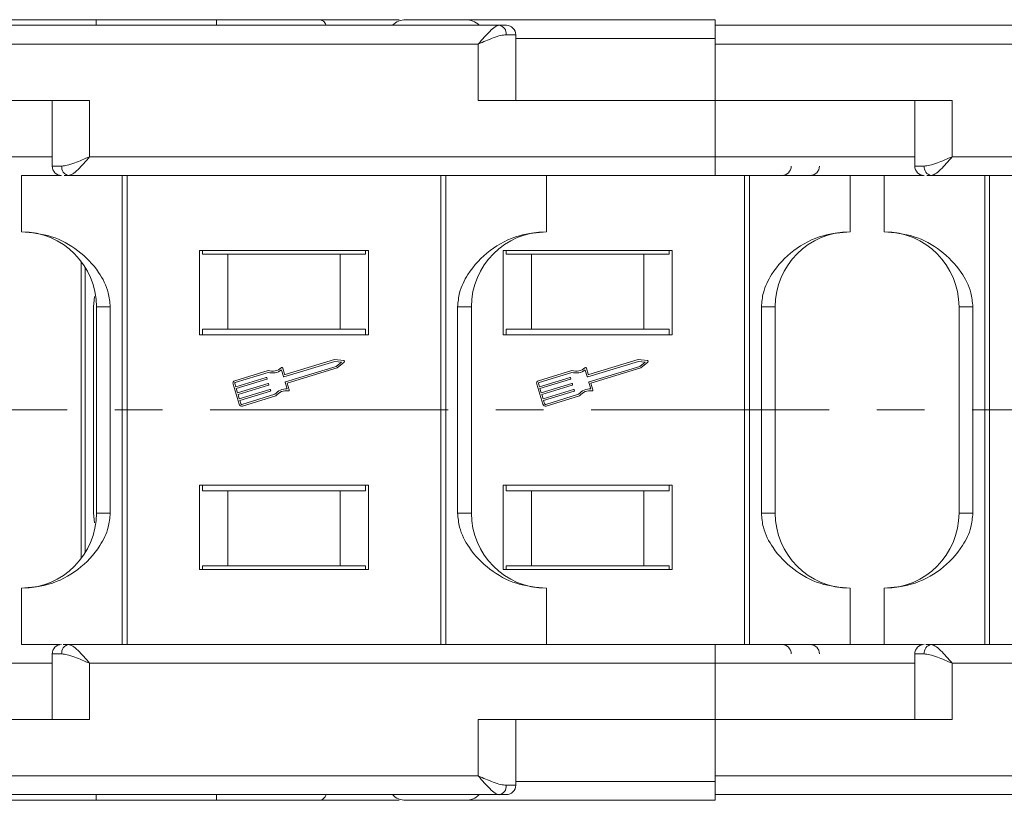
# Model space of a CAD drawing. Header units: millimetres. Extents: x 3117 to 4040, y -135 to 518.
# Tile 7 of 38: x 3475 to 3528, y 48 to 89. Entities that reach past the tile are written whole.
import ezdxf

# ---------------------------------------------------------------- set-up
doc = ezdxf.new("R2010")
doc.units = ezdxf.units.MM
doc.linetypes.add('CENTERX2', pattern=[20.32, 12.7, -2.54, 2.54, -2.54])

msp = doc.modelspace()

# ---------------------------------------------------------------- linework, layer by layer
at = {"color": 7, "linetype": 'Continuous', "lineweight": 15}
for p, q in [((3473.658, 89.303), (3479.138, 89.303)), ((3479.138, 89.303), (3479.138, 89.003)), ((3479.138, 89.303), (3485.567, 89.303)), ((3485.567, 89.003), (3485.567, 89.303)), ((3485.567, 89.303), (3491.047, 89.303)), ((3500.635, 89.003), (3466.156, 89.003)), ((3546.635, 89.003), (3512.156, 89.003)), ((3501.517, 88.503), (3501.007, 88.503)), ((3501.517, 85.003), (3501.517, 88.503)), ((3512.156, 88.303), (3501.517, 88.303)), ((3512.156, 88.003), (3512.156, 88.303)), ((3466.156, 88.003), (3499.517, 88.003)), ((3499.517, 88.003), (3499.517, 85.003)), ((3512.156, 85.003), (3512.156, 88.003)), ((3512.156, 88.003), (3545.517, 88.003)), ((3478.795, 85.003), (3466.156, 85.003)), ((3476.795, 85.003), (3476.795, 81.503)), ((3478.795, 82.003), (3478.795, 85.003)), ((3499.517, 85.003), (3512.156, 85.003)), ((3512.156, 85.003), (3512.156, 82.003)), ((3524.795, 85.003), (3512.156, 85.003)), ((3522.795, 85.003), (3522.795, 81.503)), ((3524.795, 82.003), (3524.795, 85.003)), ((3476.795, 82.003), (3452.869, 82.003)), ((3512.156, 82.003), (3478.795, 82.003)), ((3512.156, 81.003), (3512.156, 82.003)), ((3522.795, 82.003), (3512.156, 82.003)), ((3558.156, 82.003), (3524.795, 82.003)), ((3477.304, 81.503), (3476.795, 81.503)), ((3523.304, 81.503), (3522.795, 81.503)), ((3475.156, 78.003), (3475.156, 81.003)), ((3475.156, 81.003), (3477.262, 81.003)), ((3512.156, 81.003), (3477.677, 81.003)), ((3480.527, 81.003), (3480.527, 68.503)), ((3480.79, 68.503), (3480.79, 81.003)), ((3497.522, 81.003), (3497.522, 68.503)), ((3497.785, 68.503), (3497.785, 81.003)), ((3503.156, 81.003), (3503.156, 78.003)), ((3513.719, 81.003), (3513.719, 68.503)), ((3513.982, 68.503), (3513.982, 81.003)), ((3519.353, 81.003), (3519.353, 78.003)), ((3521.156, 78.003), (3521.156, 81.003)), ((3521.156, 81.003), (3523.262, 81.003)), ((3558.156, 81.003), (3523.677, 81.003)), ((3526.527, 81.003), (3526.527, 68.503)), ((3526.79, 68.503), (3526.79, 81.003)), ((3493.656, 77.003), (3484.656, 77.003)), ((3484.656, 77.003), (3484.656, 72.503)), ((3484.805, 76.803), (3484.805, 77.003)), ((3484.805, 76.803), (3486.156, 76.803)), ((3486.156, 76.803), (3486.156, 72.803)), ((3492.156, 76.803), (3486.156, 76.803)), ((3492.156, 72.803), (3492.156, 76.803)), ((3492.156, 76.803), (3493.507, 76.803)), ((3493.507, 77.003), (3493.507, 76.803)), ((3493.656, 72.503), (3493.656, 77.003)), ((3500.853, 77.003), (3500.853, 72.503)), ((3509.853, 77.003), (3500.853, 77.003)), ((3501.001, 76.803), (3501.001, 77.003)), ((3501.001, 76.803), (3502.353, 76.803)), ((3502.353, 76.803), (3502.353, 72.803)), ((3508.353, 76.803), (3502.353, 76.803)), ((3508.353, 72.803), (3508.353, 76.803)), ((3508.353, 76.803), (3509.704, 76.803)), ((3509.704, 77.003), (3509.704, 76.803)), ((3509.853, 72.503), (3509.853, 77.003)), ((3478.347, 76.415), (3478.347, 68.503)), ((3478.552, 68.503), (3478.552, 76.116)), ((3479.054, 74.549), (3478.998, 74.003)), ((3478.998, 74.003), (3478.998, 68.503)), ((3479.894, 74.003), (3479.156, 74.003)), ((3479.156, 74.003), (3479.156, 68.503)), ((3479.894, 68.503), (3479.894, 74.003)), ((3498.417, 74.003), (3498.417, 68.503)), ((3499.156, 74.003), (3498.417, 74.003)), ((3499.156, 68.503), (3499.156, 74.003)), ((3514.614, 74.003), (3514.614, 68.503)), ((3515.353, 74.003), (3514.614, 74.003)), ((3515.353, 68.503), (3515.353, 74.003)), ((3525.894, 74.003), (3525.156, 74.003)), ((3525.156, 74.003), (3525.156, 68.503)), ((3525.894, 68.503), (3525.894, 74.003)), ((3484.656, 72.503), (3493.656, 72.503)), ((3484.805, 72.803), (3484.805, 72.503)), ((3486.156, 72.803), (3484.805, 72.803)), ((3492.156, 72.803), (3486.156, 72.803)), ((3493.507, 72.803), (3492.156, 72.803)), ((3493.507, 72.503), (3493.507, 72.803)), ((3500.853, 72.503), (3509.853, 72.503)), ((3502.353, 72.803), (3501.001, 72.803)), ((3501.001, 72.803), (3501.001, 72.503)), ((3508.353, 72.803), (3502.353, 72.803)), ((3509.704, 72.803), (3508.353, 72.803)), ((3509.704, 72.503), (3509.704, 72.803)), ((3491.863, 71.095), (3489.156, 70.271)), ((3491.854, 71.191), (3489.218, 70.389)), ((3492.342, 71.139), (3491.854, 71.191)), ((3492.222, 71.057), (3491.863, 71.095)), ((3491.946, 70.826), (3492.222, 71.057)), ((3491.991, 70.742), (3492.367, 71.056)), ((3508.06, 71.095), (3505.353, 70.271)), ((3508.051, 71.191), (3505.415, 70.389)), ((3508.539, 71.139), (3508.051, 71.191)), ((3508.419, 71.057), (3508.06, 71.095)), ((3508.142, 70.826), (3508.419, 71.057)), ((3508.188, 70.742), (3508.564, 71.056)), ((3488.316, 70.605), (3486.534, 70.063)), ((3488.316, 70.507), (3486.561, 69.973)), ((3489.127, 70.287), (3489.021, 70.634)), ((3489.09, 70.729), (3489.189, 70.404)), ((3489.238, 70.002), (3491.946, 70.826)), ((3489.333, 69.932), (3491.991, 70.742)), ((3504.513, 70.605), (3502.731, 70.063)), ((3504.512, 70.507), (3502.758, 69.973)), ((3505.323, 70.287), (3505.218, 70.634)), ((3505.287, 70.729), (3505.386, 70.404)), ((3505.435, 70.002), (3508.142, 70.826)), ((3505.53, 69.932), (3508.188, 70.742)), ((3486.44, 69.887), (3486.768, 68.808)), ((3486.53, 69.914), (3486.585, 69.734)), ((3486.585, 69.734), (3488.214, 70.23)), ((3488.241, 70.14), (3486.612, 69.644)), ((3486.681, 69.42), (3488.31, 69.916)), ((3488.243, 70.214), (3488.257, 70.17)), ((3488.339, 69.9), (3488.353, 69.855)), ((3489.328, 69.625), (3489.222, 69.972)), ((3489.439, 69.585), (3489.333, 69.932)), ((3502.637, 69.887), (3502.965, 68.808)), ((3502.727, 69.914), (3502.782, 69.734)), ((3502.782, 69.734), (3504.411, 70.23)), ((3504.438, 70.14), (3502.809, 69.644)), ((3502.877, 69.42), (3504.506, 69.916)), ((3504.44, 70.214), (3504.454, 70.17)), ((3504.536, 69.9), (3504.549, 69.855)), ((3505.525, 69.625), (3505.419, 69.972)), ((3505.635, 69.585), (3505.53, 69.932)), ((3486.612, 69.644), (3486.681, 69.42)), ((3488.337, 69.826), (3486.708, 69.33)), ((3486.708, 69.33), (3486.776, 69.105)), ((3486.776, 69.105), (3488.405, 69.601)), ((3488.433, 69.511), (3486.804, 69.015)), ((3486.917, 68.804), (3488.671, 69.338)), ((3488.435, 69.585), (3488.448, 69.54)), ((3502.809, 69.644), (3502.877, 69.42)), ((3504.534, 69.826), (3502.905, 69.33)), ((3502.905, 69.33), (3502.973, 69.105)), ((3502.973, 69.105), (3504.602, 69.601)), ((3504.629, 69.511), (3503, 69.015)), ((3503.114, 68.804), (3504.868, 69.338)), ((3504.631, 69.585), (3504.645, 69.54)), ((3486.804, 69.015), (3486.858, 68.835)), ((3486.944, 68.714), (3488.727, 69.257)), ((3503, 69.015), (3503.055, 68.835)), ((3503.141, 68.714), (3504.923, 69.257)), ((3478.347, 68.503), (3478.347, 60.59)), ((3478.552, 60.889), (3478.552, 68.503)), ((3478.998, 68.503), (3478.998, 63.003)), ((3479.156, 68.503), (3479.156, 63.003)), ((3479.894, 63.003), (3479.894, 68.503)), ((3480.527, 68.503), (3480.527, 56.003)), ((3480.79, 56.003), (3480.79, 68.503)), ((3497.522, 68.503), (3497.522, 56.003)), ((3497.785, 56.003), (3497.785, 68.503)), ((3498.417, 68.503), (3498.417, 63.003)), ((3499.156, 63.003), (3499.156, 68.503)), ((3513.719, 68.503), (3513.719, 56.003)), ((3513.982, 56.003), (3513.982, 68.503)), ((3514.614, 68.503), (3514.614, 63.003)), ((3515.353, 63.003), (3515.353, 68.503)), ((3525.156, 68.503), (3525.156, 63.003)), ((3525.894, 63.003), (3525.894, 68.503)), ((3526.527, 68.503), (3526.527, 56.003)), ((3526.79, 56.003), (3526.79, 68.503)), ((3484.656, 64.503), (3484.656, 60.003)), ((3493.656, 64.503), (3484.656, 64.503)), ((3484.805, 64.503), (3484.805, 64.203)), ((3484.805, 64.203), (3486.156, 64.203)), ((3486.156, 64.203), (3486.156, 60.203)), ((3486.156, 64.203), (3492.156, 64.203)), ((3492.156, 60.203), (3492.156, 64.203)), ((3492.156, 64.203), (3493.507, 64.203)), ((3493.507, 64.203), (3493.507, 64.503)), ((3493.656, 60.003), (3493.656, 64.503)), ((3500.853, 64.503), (3500.853, 60.003)), ((3509.853, 64.503), (3500.853, 64.503)), ((3501.001, 64.503), (3501.001, 64.203)), ((3501.001, 64.203), (3502.353, 64.203)), ((3502.353, 64.203), (3502.353, 60.203)), ((3508.353, 64.203), (3502.353, 64.203)), ((3508.353, 60.203), (3508.353, 64.203)), ((3508.353, 64.203), (3509.704, 64.203)), ((3509.704, 64.203), (3509.704, 64.503)), ((3509.853, 60.003), (3509.853, 64.503)), ((3478.998, 63.003), (3479.051, 62.486)), ((3479.156, 63.003), (3479.894, 63.003)), ((3499.156, 63.003), (3498.417, 63.003)), ((3515.353, 63.003), (3514.614, 63.003)), ((3525.156, 63.003), (3525.894, 63.003)), ((3484.656, 60.003), (3493.656, 60.003)), ((3484.805, 60.203), (3486.156, 60.203)), ((3484.805, 60.003), (3484.805, 60.203)), ((3486.156, 60.203), (3492.156, 60.203)), ((3493.507, 60.203), (3492.156, 60.203)), ((3493.507, 60.203), (3493.507, 60.003)), ((3500.853, 60.003), (3509.853, 60.003)), ((3501.001, 60.203), (3502.353, 60.203)), ((3501.001, 60.003), (3501.001, 60.203)), ((3502.353, 60.203), (3508.353, 60.203)), ((3509.704, 60.203), (3508.353, 60.203)), ((3509.704, 60.203), (3509.704, 60.003)), ((3475.156, 56.003), (3475.156, 59.003)), ((3503.156, 56.003), (3503.156, 59.003)), ((3519.353, 56.003), (3519.353, 59.003)), ((3521.156, 56.003), (3521.156, 59.003)), ((3475.156, 56.003), (3477.212, 56.003)), ((3477.677, 56.003), (3512.156, 56.003)), ((3512.156, 56.003), (3512.156, 55.003)), ((3521.156, 56.003), (3523.212, 56.003)), ((3523.677, 56.003), (3558.156, 56.003)), ((3476.795, 55.503), (3476.795, 52.003)), ((3476.795, 55.503), (3477.304, 55.503)), ((3522.795, 55.503), (3522.795, 52.003)), ((3522.795, 55.503), (3523.304, 55.503)), ((3452.869, 55.003), (3476.795, 55.003)), ((3478.795, 52.003), (3478.795, 55.003)), ((3478.795, 55.003), (3512.156, 55.003)), ((3512.156, 55.003), (3512.156, 52.003)), ((3512.156, 55.003), (3522.795, 55.003)), ((3524.795, 52.003), (3524.795, 55.003)), ((3524.795, 55.003), (3558.156, 55.003)), ((3466.156, 52.003), (3478.795, 52.003)), ((3499.517, 52.003), (3499.517, 49.003)), ((3512.156, 52.003), (3499.517, 52.003)), ((3501.517, 48.503), (3501.517, 52.003)), ((3512.156, 49.003), (3512.156, 52.003)), ((3512.156, 52.003), (3524.795, 52.003)), ((3499.517, 49.003), (3466.156, 49.003)), ((3545.517, 49.003), (3512.156, 49.003)), ((3512.156, 48.703), (3512.156, 49.003)), ((3501.007, 48.503), (3501.517, 48.503)), ((3501.517, 48.703), (3512.156, 48.703)), ((3466.156, 48.003), (3500.635, 48.003)), ((3479.138, 48.003), (3479.138, 47.703)), ((3485.567, 47.703), (3485.567, 48.003)), ((3512.156, 48.003), (3546.635, 48.003)), ((3479.138, 47.703), (3473.658, 47.703)), ((3485.567, 47.703), (3479.138, 47.703)), ((3491.047, 47.703), (3485.567, 47.703))]:
    msp.add_line(p, q, dxfattribs=at)
at = {"color": 1, "linetype": 'CENTERX2', "lineweight": 13}
msp.add_line((3924.637, 68.503), (3413.456, 68.503), dxfattribs=at)
at = {"color": 7, "linetype": 'Continuous', "lineweight": 15}
for centre, radius, start, end in [((3495.656, 88.303), 1, 90, 135.4794), ((3498.853, 88.303), 1, 44.8714, 90), ((3500.56, 88.558), 0.451, 352.9187, 80.4798), ((3501.017, 88.503), 0.5, 0, 90), ((3477.295, 81.503), 0.5, 180, 270), ((3477.752, 81.447), 0.451, 172.9187, 260.4798), ((3515.708, 81.503), 0.5, 270, 0), ((3517.214, 81.503), 0.5, 270, 0), ((3523.295, 81.503), 0.5, 180, 270), ((3523.752, 81.447), 0.451, 172.9187, 260.4798), ((3475.156, 74.003), 4, 0, 90), ((3503.156, 74.003), 4, 90, 180), ((3519.353, 74.003), 4, 90, 180), ((3521.156, 74.003), 4, 0, 90), ((3492.337, 71.092), 0.047, 309.9512, 83.9082), ((3508.534, 71.092), 0.047, 309.9512, 83.9082), ((3488.542, 71.266), 0.698, 251.112, 312.4447), ((3488.542, 71.266), 0.792, 253.3704, 307.1664), ((3489.045, 70.716), 0.047, 16.9297, 132.4447), ((3489.212, 70.411), 0.0235, 196.9297, 286.9297), ((3504.739, 71.266), 0.792, 253.3704, 307.1664), ((3504.739, 71.266), 0.698, 251.112, 312.4447), ((3505.242, 70.716), 0.047, 16.9297, 132.4447), ((3505.408, 70.411), 0.0235, 196.9297, 286.9297), ((3486.575, 69.928), 0.141, 106.9297, 196.9297), ((3486.575, 69.928), 0.047, 106.9297, 196.9297), ((3488.221, 70.208), 0.0235, 16.9297, 106.9297), ((3488.234, 70.163), 0.0235, 286.9297, 16.9297), ((3488.316, 69.893), 0.0235, 16.9297, 106.9297), ((3488.33, 69.848), 0.0235, 286.9297, 16.9297), ((3489.149, 70.294), 0.0235, 196.9297, 286.9297), ((3489.245, 69.979), 0.0235, 106.9297, 196.9297), ((3502.772, 69.928), 0.141, 106.9297, 196.9297), ((3502.772, 69.928), 0.047, 106.9297, 196.9297), ((3504.417, 70.208), 0.0235, 16.9297, 106.9297), ((3504.431, 70.163), 0.0235, 286.9297, 16.9297), ((3504.513, 69.893), 0.0235, 16.9297, 106.9297), ((3504.527, 69.848), 0.0235, 286.9297, 16.9297), ((3505.346, 70.294), 0.0235, 196.9297, 286.9297), ((3505.442, 69.979), 0.0235, 106.9297, 196.9297), ((3488.412, 69.578), 0.0235, 16.9297, 106.9297), ((3488.426, 69.534), 0.0235, 286.9297, 16.9297), ((3489.282, 68.834), 0.792, 86.693, 140.489), ((3489.282, 68.834), 0.698, 81.4147, 142.7474), ((3489.394, 69.571), 0.047, 261.4147, 16.9297), ((3504.609, 69.578), 0.0235, 16.9297, 106.9297), ((3504.623, 69.534), 0.0235, 286.9297, 16.9297), ((3505.479, 68.834), 0.792, 86.693, 140.489), ((3505.479, 68.834), 0.698, 81.4147, 142.7474), ((3505.59, 69.571), 0.047, 261.4147, 16.9297), ((3486.903, 68.849), 0.141, 196.9297, 286.9297), ((3486.903, 68.849), 0.047, 196.9297, 286.9297), ((3503.1, 68.849), 0.141, 196.9297, 286.9297), ((3503.1, 68.849), 0.047, 196.9297, 286.9297), ((3475.156, 63.003), 4, 270, 0), ((3503.156, 63.003), 4, 180, 270), ((3519.353, 63.003), 4, 180, 270), ((3521.156, 63.003), 4, 270, 0), ((3477.295, 55.503), 0.5, 90, 180), ((3477.752, 55.558), 0.451, 99.5202, 187.0813), ((3515.708, 55.503), 0.5, 0, 90), ((3517.214, 55.503), 0.5, 0, 90), ((3523.295, 55.503), 0.5, 90, 180), ((3523.752, 55.558), 0.451, 99.5202, 187.0813), ((3500.56, 48.447), 0.451, 279.5202, 7.0813), ((3501.017, 48.503), 0.5, 270, 0), ((3495.656, 48.703), 1, 224.427, 270), ((3498.853, 48.703), 1, 270, 315.573)]:
    msp.add_arc(centre, radius, start, end, dxfattribs=at)
for points, knots in [([(3491.047, 89.303), (3491.106, 89.29), (3491.223, 89.266), (3491.352, 89.145), (3491.402, 89.03), (3491.415, 89.003)], [0, 0, 0, 0, 0.4305786, 0.8611572, 1, 1, 1, 1]), ([(3495.306, 89.303), (3494.717, 89.303), (3493.483, 89.303), (3491.883, 89.303), (3491.047, 89.303)], [0, 0, 0, 0, 0.477841, 1, 1, 1, 1]), ([(3512.156, 89.303), (3511.15, 89.303), (3509.077, 89.303), (3506.001, 89.303), (3503.044, 89.303), (3500.406, 89.303), (3498.26, 89.303), (3496.738, 89.303), (3495.82, 89.303), (3495.709, 89.303), (3495.656, 89.303)], [0, 0, 0, 0, 0.116516, 0.240011, 0.368641, 0.5, 0.631359, 0.759989, 0.883484, 1, 1, 1, 1]), ([(3512.156, 88.303), (3512.156, 88.415), (3512.156, 88.64), (3512.156, 88.939), (3512.156, 89.166), (3512.156, 89.285), (3512.156, 89.298), (3512.156, 89.303)], [0, 0, 0, 0, 0.214694, 0.429388, 0.644082, 0.858775, 1, 1, 1, 1]), ([(3499.517, 88.003), (3499.623, 88.125), (3499.835, 88.37), (3500.144, 88.7), (3500.423, 88.95), (3500.567, 88.986), (3500.635, 89.003)], [0, 0, 0, 0, 0.251519, 0.501784, 0.765632, 1, 1, 1, 1]), ([(3501.007, 88.503), (3500.913, 88.493), (3500.703, 88.471), (3500.205, 88.299), (3499.786, 88.119), (3499.517, 88.003)], [0, 0, 0, 0, 0.227063, 0.501587, 1, 1, 1, 1]), ([(3477.304, 81.503), (3477.399, 81.512), (3477.609, 81.534), (3478.107, 81.706), (3478.525, 81.886), (3478.795, 82.003)], [0, 0, 0, 0, 0.227063, 0.501587, 1, 1, 1, 1]), ([(3478.795, 82.003), (3478.689, 81.88), (3478.477, 81.635), (3478.168, 81.305), (3477.889, 81.055), (3477.745, 81.019), (3477.677, 81.003)], [0, 0, 0, 0, 0.251519, 0.501784, 0.765632, 1, 1, 1, 1]), ([(3523.304, 81.503), (3523.399, 81.512), (3523.609, 81.534), (3524.107, 81.706), (3524.525, 81.886), (3524.795, 82.003)], [0, 0, 0, 0, 0.227063, 0.501587, 1, 1, 1, 1]), ([(3524.795, 82.003), (3524.689, 81.88), (3524.477, 81.635), (3524.168, 81.305), (3523.889, 81.055), (3523.745, 81.019), (3523.677, 81.003)], [0, 0, 0, 0, 0.251519, 0.501784, 0.765632, 1, 1, 1, 1]), ([(3477.677, 81.003), (3477.612, 81.003), (3477.514, 81.003), (3477.456, 81.003), (3477.437, 81.003)], [0, 0, 0, 0, 0.667538, 1, 1, 1, 1]), ([(3523.087, 81.003), (3522.471, 81.003), (3521.017, 81.003), (3518.301, 81.003), (3515.237, 81.003), (3513.163, 81.003), (3512.156, 81.003)], [0, 0, 0, 0, 0.204375, 0.481992, 0.748527, 1, 1, 1, 1]), ([(3523.677, 81.003), (3523.612, 81.003), (3523.514, 81.003), (3523.456, 81.003), (3523.437, 81.003)], [0, 0, 0, 0, 0.667538, 1, 1, 1, 1]), ([(3479.894, 74.003), (3479.871, 74.256), (3479.809, 74.913), (3479.241, 75.994), (3478.217, 77.06), (3476.773, 77.849), (3475.7, 77.951), (3475.156, 78.003)], [0, 0, 0, 0, 0.109672, 0.284648, 0.519248, 0.75632, 1, 1, 1, 1]), ([(3503.156, 78.003), (3502.667, 77.96), (3501.599, 77.868), (3500.097, 77.082), (3499.041, 75.957), (3498.498, 74.866), (3498.441, 74.255), (3498.417, 74.003)], [0, 0, 0, 0, 0.219162, 0.4791659, 0.7354888, 0.890617, 1, 1, 1, 1]), ([(3519.353, 78.003), (3518.864, 77.96), (3517.796, 77.868), (3516.293, 77.082), (3515.238, 75.957), (3514.694, 74.866), (3514.638, 74.255), (3514.614, 74.003)], [0, 0, 0, 0, 0.219162, 0.4791659, 0.7354888, 0.890617, 1, 1, 1, 1]), ([(3525.894, 74.003), (3525.871, 74.256), (3525.809, 74.913), (3525.241, 75.994), (3524.217, 77.06), (3522.773, 77.849), (3521.7, 77.951), (3521.156, 78.003)], [0, 0, 0, 0, 0.109672, 0.284648, 0.519248, 0.75632, 1, 1, 1, 1]), ([(3475.156, 59.003), (3475.645, 59.045), (3476.713, 59.137), (3478.215, 59.923), (3479.271, 61.048), (3479.814, 62.139), (3479.871, 62.75), (3479.894, 63.003)], [0, 0, 0, 0, 0.219162, 0.4791659, 0.7354888, 0.890617, 1, 1, 1, 1]), ([(3498.417, 63.003), (3498.441, 62.749), (3498.503, 62.092), (3499.071, 61.011), (3500.095, 59.945), (3501.539, 59.156), (3502.612, 59.054), (3503.156, 59.003)], [0, 0, 0, 0, 0.109672, 0.284648, 0.519248, 0.75632, 1, 1, 1, 1]), ([(3514.614, 63.003), (3514.638, 62.749), (3514.7, 62.092), (3515.268, 61.011), (3516.292, 59.945), (3517.736, 59.156), (3518.809, 59.054), (3519.353, 59.003)], [0, 0, 0, 0, 0.109672, 0.284648, 0.519248, 0.75632, 1, 1, 1, 1]), ([(3521.156, 59.003), (3521.645, 59.045), (3522.713, 59.137), (3524.215, 59.923), (3525.271, 61.048), (3525.814, 62.139), (3525.871, 62.75), (3525.894, 63.003)], [0, 0, 0, 0, 0.219162, 0.479166, 0.735489, 0.890617, 1, 1, 1, 1]), ([(3477.387, 56.003), (3477.42, 56.003), (3477.491, 56.003), (3477.613, 56.003), (3477.677, 56.003)], [0, 0, 0, 0, 0.47273, 1, 1, 1, 1]), ([(3477.677, 56.003), (3477.745, 55.986), (3477.889, 55.95), (3478.168, 55.7), (3478.477, 55.37), (3478.689, 55.125), (3478.795, 55.003)], [0, 0, 0, 0, 0.2343588, 0.4982155, 0.7484812, 1, 1, 1, 1]), ([(3512.156, 56.003), (3513.163, 56.003), (3515.237, 56.003), (3518.301, 56.003), (3520.999, 56.003), (3522.436, 56.003), (3523.037, 56.003)], [0, 0, 0, 0, 0.252831, 0.520807, 0.799924, 1, 1, 1, 1]), ([(3523.387, 56.003), (3523.42, 56.003), (3523.491, 56.003), (3523.613, 56.003), (3523.677, 56.003)], [0, 0, 0, 0, 0.47273, 1, 1, 1, 1]), ([(3523.677, 56.003), (3523.745, 55.986), (3523.889, 55.95), (3524.168, 55.7), (3524.477, 55.37), (3524.689, 55.125), (3524.795, 55.003)], [0, 0, 0, 0, 0.234359, 0.498216, 0.748481, 1, 1, 1, 1]), ([(3477.304, 55.503), (3477.399, 55.493), (3477.609, 55.471), (3478.107, 55.299), (3478.525, 55.119), (3478.795, 55.003)], [0, 0, 0, 0, 0.227072, 0.501587, 1, 1, 1, 1]), ([(3523.304, 55.503), (3523.399, 55.493), (3523.609, 55.471), (3524.107, 55.299), (3524.525, 55.119), (3524.795, 55.003)], [0, 0, 0, 0, 0.227072, 0.501587, 1, 1, 1, 1]), ([(3499.517, 49.003), (3499.786, 48.886), (3500.205, 48.706), (3500.703, 48.534), (3500.913, 48.512), (3501.007, 48.503)], [0, 0, 0, 0, 0.4984129, 0.772928, 1, 1, 1, 1]), ([(3500.635, 48.003), (3500.567, 48.019), (3500.423, 48.055), (3500.144, 48.305), (3499.835, 48.635), (3499.623, 48.88), (3499.517, 49.003)], [0, 0, 0, 0, 0.2343588, 0.4982155, 0.7484812, 1, 1, 1, 1]), ([(3512.156, 47.703), (3512.156, 47.714), (3512.156, 47.736), (3512.156, 47.908), (3512.156, 48.162), (3512.156, 48.443), (3512.156, 48.629), (3512.156, 48.703)], [0, 0, 0, 0, 0.214694, 0.429388, 0.644082, 0.858775, 1, 1, 1, 1]), ([(3491.414, 48.003), (3491.387, 47.95), (3491.317, 47.818), (3491.184, 47.721), (3491.086, 47.708), (3491.047, 47.703)], [0, 0, 0, 0, 0.2855824, 0.7165269, 1, 1, 1, 1]), ([(3491.047, 47.703), (3491.883, 47.703), (3493.483, 47.703), (3494.717, 47.703), (3495.306, 47.703)], [0, 0, 0, 0, 0.52216, 1, 1, 1, 1]), ([(3495.656, 47.703), (3495.709, 47.703), (3495.82, 47.703), (3496.738, 47.703), (3498.26, 47.703), (3500.406, 47.703), (3503.044, 47.703), (3506.001, 47.703), (3509.077, 47.703), (3511.15, 47.703), (3512.156, 47.703)], [0, 0, 0, 0, 0.116516, 0.240011, 0.368641, 0.5, 0.631359, 0.759989, 0.883484, 1, 1, 1, 1])]:
    msp.add_open_spline(points, degree=3, knots=knots, dxfattribs=at)
for points in [[(3501.017, 89.003), (3500.999, 89.003), (3500.964, 89.003), (3500.745, 89.003), (3500.635, 89.003)], [(3500.635, 48.003), (3500.745, 48.003), (3500.964, 48.003), (3500.999, 48.003), (3501.017, 48.003)]]:
    msp.add_open_spline(points, degree=3, dxfattribs=at)

doc.saveas('drawing.dxf')
